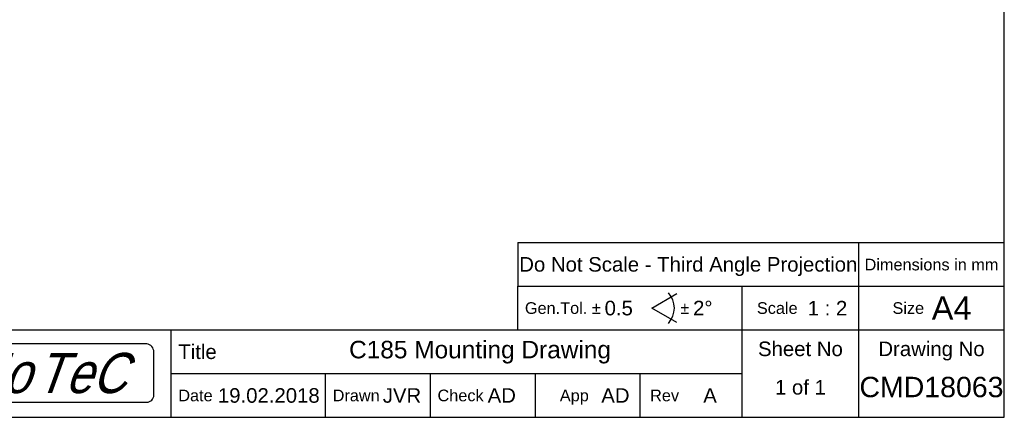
# Model space of a CAD drawing. Extents: x 0 to 283, y 0 to 196.
# Tile 2 of 31: x 114 to 283, y 0 to 68. Entities that reach past the tile are written whole.
import ezdxf
from ezdxf.enums import TextEntityAlignment as Align

# ---------------------------------------------------------------- set-up
doc = ezdxf.new("R2010")
doc.units = 0
for name, color, linetype in [('BORDER', 3, 'CONTINUOUS'), ('BORDERMOTEC', 5, 'CONTINUOUS'), ('BORDERTEXT', 7, 'CONTINUOUS'), ('DIM', 7, 'CONTINUOUS')]:
    doc.layers.add(name, color=color, linetype=linetype)
doc.styles.add('SANSSERIF', font='sanss___.ttf')
doc.styles.add('SWISBOBT', font='swissk.ttf', dxfattribs={"width": 0.85, "oblique": 20})

# ---------------------------------------------------------------- blocks, each defined once
blk = doc.blocks.new('Motec_Logo')
at = {"layer": 'BORDERMOTEC'}
blk.add_lwpolyline([(34, -3.7), (34, 3.7, 0.381225), (32.8, 5.1), (1.2, 5.1, 0.381225), (0, 3.7), (0, -3.7, 0.414214), (1.2, -4.9), (32.8, -4.9, 0.414214)], format="xyb", close=True, dxfattribs=at)
at = {"layer": 'BORDER', "style": 'SWISBOBT', "oblique": 20, "width": 0.85}
for s, height, p in [('Mo', 6.904, (1.3, 0.1)), ('T', 6.9, (13.66, 0.1)), ('eC', 6.904, (18.73, 0.1))]:
    blk.add_text(s, height=height, dxfattribs=at).set_placement(p, align=Align.MIDDLE_LEFT)
blk = doc.blocks.new('Prof-A4_Motec_Mech_No-Billhead')
at = {"layer": 'BORDER'}
for p, q in [((199.5, 30), (199.5, 22.5)), ((258, 0), (258, 30)), ((199.5, 22.5), (283, 22.5)), ((199.5, 15), (199.5, 22.5)), ((238, 0), (238, 22.5)), ((100, 15), (283, 15)), ((140, 0), (140, 15)), ((140, 7.5), (238, 7.5)), ((166.5, 0), (166.5, 7.5)), ((184.5, 0), (184.5, 7.5)), ((202.5, 0), (202.5, 7.5)), ((220.5, 0), (220.5, 7.5))]:
    blk.add_line(p, q, dxfattribs=at)
blk.add_lwpolyline([(0, 0), (283, 0), (283, 196), (0, 196)], close=True, dxfattribs=at)
for points in [[(199.5, 30), (283, 30)], [(226.81, 16.25), (222.48, 18.75), (226.81, 21.25)]]:
    blk.add_lwpolyline(points, dxfattribs=at)
blk.add_arc((222.48, 18.75), 3.88, 317.3321, 42.6679, dxfattribs=at)
blk.add_blockref('Motec_Logo', (103, 7.5), dxfattribs=at)
at = {"layer": 'BORDER', "style": 'SANSSERIF'}
blk.add_text('Do Not Scale - Third Angle Projection', height=2.5, dxfattribs=at).set_placement((228.75, 26.25), align=Align.MIDDLE_CENTER)
blk.add_text('Dimensions in mm', height=2, dxfattribs=at).set_placement((270.5, 26.25), align=Align.MIDDLE)
for s, height, p in [('A4', 4, (270.54, 18.75)), ('Gen.Tol. %%p', 2, (200.7, 18.75)), ('%%p', 2, (227.39, 18.75)), ('Scale', 2, (240.53, 18.75)), ('Size', 2, (263.8, 18.75)), ('Title', 2.5, (141.2, 11.25)), ('Date', 2, (141.2, 3.75)), ('Drawn', 2, (167.7, 3.75)), ('Check', 2, (185.7, 3.75)), ('App', 2, (206.7, 3.75)), ('Rev', 2, (222.2, 3.75))]:
    blk.add_text(s, height=height, dxfattribs=at).set_placement(p, align=Align.MIDDLE_LEFT)
for s, p in [('Sheet No', (248, 10.5)), ('Drawing No', (270.5, 10.5))]:
    blk.add_text(s, height=2.5, dxfattribs=at).set_placement(p, align=Align.CENTER)
at = {"layer": 'BORDERTEXT', "style": 'SANSSERIF', "flags": 4}
blk.add_attdef('2011', (24.99, 192.75), '', height=2, dxfattribs=at)
at = {"layer": 'BORDERTEXT', "style": 'SANSSERIF'}
blk.add_attdef('-2011', (31.82, 192.75), '', height=2, dxfattribs=at)
at = {"layer": 'BORDERTEXT', "style": 'SANSSERIF', "flags": 4}
blk.add_attdef('1:2', text='', height=2.5, dxfattribs=at).set_placement((252.64, 18.75), align=Align.MIDDLE)
for tag, p in [('0.15', (214.38, 18.75)), ('0.5%%D', (229.57, 18.75))]:
    blk.add_attdef(tag, text='', height=2.5, dxfattribs=at).set_placement(p, align=Align.MIDDLE_LEFT)
at = {"layer": 'BORDERTEXT', "style": 'SANSSERIF'}
for tag, height, p in [('TITLE', 3, (193, 11.25)), ('1of1', 2.5, (248, 5.2)), ('SPU88888', 3.5, (270.5, 5.2)), ('22.12.2012', 2.5, (156.74, 3.75)), ('INT', 2.5, (216.24, 3.75)), ('A', 2.5, (232.48, 3.75))]:
    blk.add_attdef(tag, text='', height=height, dxfattribs=at).set_placement(p, align=Align.MIDDLE)
for p in [(176.31, 3.75), (194.31, 3.75)]:
    blk.add_attdef('KMH', text='', height=2.5, dxfattribs=at).set_placement(p, align=Align.MIDDLE_LEFT)

msp = doc.modelspace()

# ---------------------------------------------------------------- block references
at = {"layer": 'DIM'}
ref = msp.add_blockref('Prof-A4_Motec_Mech_No-Billhead', (0, 0), dxfattribs=at)
ref.add_attrib('SPU88888', 'CMD18063', dxfattribs={"layer": 'BORDERTEXT', "height": 3.5, "style": 'SANSSERIF'}).set_placement((270.5, 5.2), align=Align.MIDDLE)
ref.add_attrib('1of1', '1 of 1', dxfattribs={"layer": 'BORDERTEXT', "height": 2.5, "style": 'SANSSERIF'}).set_placement((248, 5.2), align=Align.MIDDLE)
ref.add_attrib('1:2', '1 : 2', dxfattribs={"layer": 'BORDERTEXT', "height": 2.5, "style": 'SANSSERIF', "flags": 4}).set_placement((252.6436, 18.75), align=Align.MIDDLE)
ref.add_attrib('0.5%%D', '2%%D', dxfattribs={"layer": 'BORDERTEXT', "height": 2.5, "style": 'SANSSERIF', "flags": 4}).set_placement((229.5719, 18.75), align=Align.MIDDLE_LEFT)
ref.add_attrib('0.15', '0.5', dxfattribs={"layer": 'BORDERTEXT', "height": 2.5, "style": 'SANSSERIF', "flags": 4}).set_placement((214.3838, 18.75), align=Align.MIDDLE_LEFT)
ref.add_attrib('TITLE', 'C185 Mounting Drawing', dxfattribs={"layer": 'BORDERTEXT', "height": 3, "style": 'SANSSERIF'}).set_placement((193, 11.25), align=Align.MIDDLE)
ref.add_attrib('A', 'A', dxfattribs={"layer": 'BORDERTEXT', "height": 2.5, "style": 'SANSSERIF'}).set_placement((232.4842, 3.75), align=Align.MIDDLE)
ref.add_attrib('KMH', 'JVR', dxfattribs={"layer": 'BORDERTEXT', "height": 2.5, "style": 'SANSSERIF'}).set_placement((176.3055, 3.75), align=Align.MIDDLE_LEFT)
ref.add_attrib('22.12.2012', '19.02.2018', dxfattribs={"layer": 'BORDERTEXT', "height": 2.5, "style": 'SANSSERIF'}).set_placement((156.7385, 3.75), align=Align.MIDDLE)
ref.add_attrib('INT', 'AD', dxfattribs={"layer": 'BORDERTEXT', "height": 2.5, "style": 'SANSSERIF'}).set_placement((216.242, 3.75), align=Align.MIDDLE)
ref.add_attrib('KMH', 'AD', dxfattribs={"layer": 'BORDERTEXT', "height": 2.5, "style": 'SANSSERIF'}).set_placement((194.3055, 3.75), align=Align.MIDDLE_LEFT)

doc.saveas('drawing.dxf')
